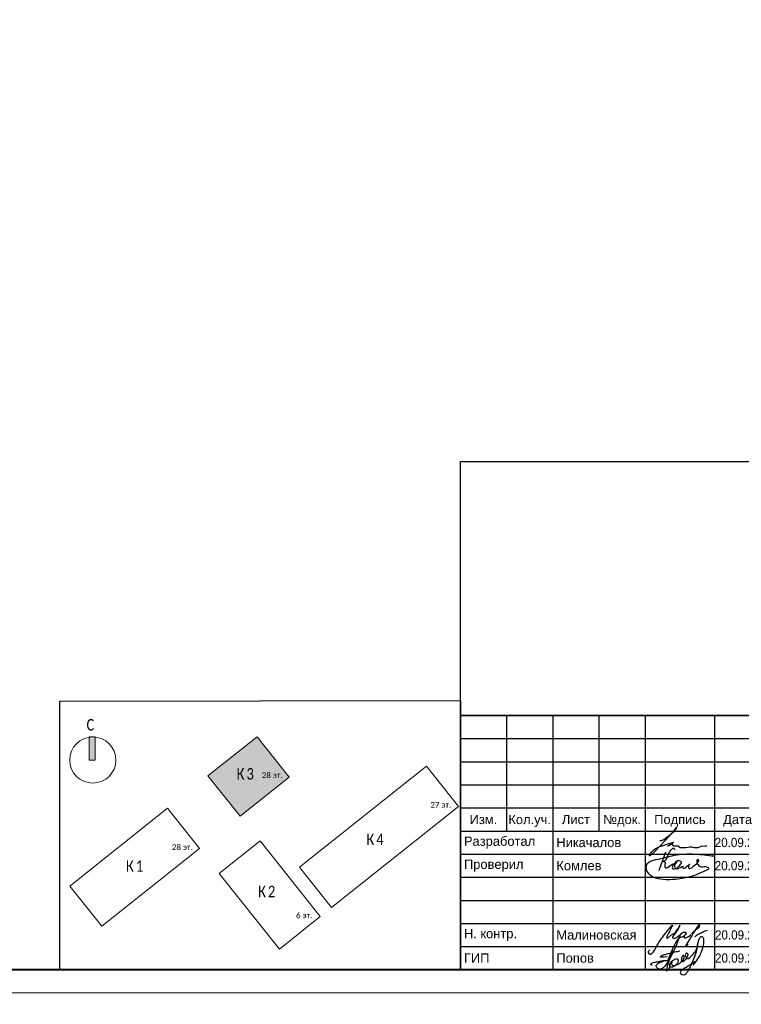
# Model space of a CAD drawing. Header units: millimetres. Extents: x -195178 to 1761886, y 140622 to 301105.
# Tile 43 of 131: x 330290 to 345903, y 224055 to 245362. Entities that reach past the tile are written whole.
import ezdxf
from ezdxf.enums import TextEntityAlignment as Align

# ---------------------------------------------------------------- set-up
doc = ezdxf.new("R2010")
doc.units = ezdxf.units.MM
doc.layers.get('Defpoints').update_dxf_attribs({"color": 252})
doc.layers.add('0_S_Grey_01', color=9, linetype='Continuous', lineweight=5, true_color=0x808080)
doc.layers.add('DB CP Подписи', color=7, linetype='Continuous', lineweight=25, true_color=0x0a45f5)
for name, color, linetype, lineweight in [('DB CP Оформление', 7, 'Continuous', 25), ('Рамка', 7, 'Continuous', 18), ('Типовые аннотации', 252, 'Continuous', 5)]:
    doc.layers.add(name, color=color, linetype=linetype, lineweight=lineweight)
doc.layers.add('формат', color=250, linetype='Continuous')
doc.styles.add('Arial', font='arial.ttf', dxfattribs={"width": 0.9, "height": 699.9999999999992})
doc.styles.add('Calibri Light_10', font='calibril.ttf', dxfattribs={"height": 1})
doc.styles.add('Calibri Light_9', font='isocpeur.ttf', dxfattribs={"width": 0.8, "height": 2})
doc.styles.add('CP.Text', font='arial.ttf')
doc.styles.add('CP.Text дата', font='arial.ttf', dxfattribs={"width": 0.9})

# ---------------------------------------------------------------- blocks, each defined once
blk = doc.blocks.new('*U29')
at = {"color": 0, "lineweight": 0}
blk.add_lwpolyline([(-594, 4.393872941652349e-15), (6.661338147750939e-14, 6.661338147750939e-14), (3.331937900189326e-14, 420.0000000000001), (-594.0000000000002, 420.0000000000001)], close=True, dxfattribs=at)
at = {"lineweight": 40}
blk.add_lwpolyline([(-574, 5.000000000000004), (-4.999999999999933, 5.000000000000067), (-4.999999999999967, 415.0000000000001), (-574.0000000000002, 415.0000000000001)], close=True, dxfattribs=at)
at = {"style": 'Arial', "width": 0.9, "flags": 8}
blk.add_attdef('FORMAT', (-36.87188609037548, 1.257088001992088), '', height=2.8, dxfattribs=at)
blk = doc.blocks.new('0_AS_SLK8_BUG_2000 - 0_AS_SLK8_BUG_2000-4765957-Надземная часть_ Корпус 3_ План 1 этажа на отм_-1_640')
at = {"layer": 'Типовые аннотации'}
blk.add_hatch(color=256, dxfattribs=at).paths.add_polyline_path([(-64.89341031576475, 34.73339586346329), (-65.89341031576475, 34.73339586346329), (-65.89341031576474, 38.73339586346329), (-64.89341031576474, 38.73339586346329)])
at = {"layer": 'Типовые аннотации', "true_color": 0xc0c0c0}
blk.add_hatch(color=9, dxfattribs=at).paths.add_polyline_path([(-31.32252260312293, 31.77071233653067), (-39.81073791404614, 25.012554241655), (-45.35429616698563, 31.97523776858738), (-36.8660808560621, 38.73339586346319)])
at = {"layer": '0_S_Grey_01'}
for p, q in [((-36.8660808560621, 38.73339586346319), (-45.35429616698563, 31.97523776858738)), ((-31.32252260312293, 31.77071233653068), (-36.8660808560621, 38.73339586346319)), ((-7.517170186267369, 33.65954697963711), (-29.50047435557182, 16.15685182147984)), ((-1.973611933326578, 26.69686345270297), (-7.517170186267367, 33.65954697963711)), ((-45.35429616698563, 31.97523776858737), (-39.81073791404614, 25.012554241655)), ((-39.81073791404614, 25.012554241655), (-31.32252260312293, 31.77071233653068)), ((-52.35609507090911, 26.40053658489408), (-69.29341031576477, 12.91536332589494)), ((-46.8125368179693, 19.4378530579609), (-52.35609507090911, 26.40053658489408)), ((-23.95691610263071, 9.194168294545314), (-1.973611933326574, 26.69686345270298)), ((-36.33025549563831, 20.72135777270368), (-43.4102876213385, 15.08436876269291)), ((-25.91272608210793, 7.636989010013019), (-36.33025549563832, 20.72135777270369)), ((-63.7498520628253, 5.952679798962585), (-46.8125368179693, 19.4378530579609)), ((-29.50047435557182, 16.15685182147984), (-23.95691610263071, 9.194168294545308)), ((-43.4102876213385, 15.08436876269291), (-32.99275820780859, 2.000000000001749)), ((-69.29341031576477, 12.91536332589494), (-63.7498520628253, 5.952679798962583)), ((-32.9927582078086, 2.000000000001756), (-25.91272608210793, 7.63698901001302))]:
    blk.add_line(p, q, dxfattribs=at)
at = {"layer": 'Типовые аннотации'}
for p, q in [((-64.89341031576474, 38.73339586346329), (-65.89341031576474, 38.73339586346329)), ((-65.89341031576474, 38.73339586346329), (-65.89341031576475, 34.73339586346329)), ((-64.89341031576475, 34.73339586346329), (-64.89341031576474, 38.73339586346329)), ((-36.8660808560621, 38.73339586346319), (-45.35429616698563, 31.97523776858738)), ((-31.32252260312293, 31.77071233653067), (-36.8660808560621, 38.73339586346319)), ((-65.89341031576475, 34.73339586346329), (-64.89341031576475, 34.73339586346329)), ((-45.35429616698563, 31.97523776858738), (-39.81073791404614, 25.012554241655)), ((-39.81073791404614, 25.012554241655), (-31.32252260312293, 31.77071233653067))]:
    blk.add_line(p, q, dxfattribs=at)
blk.add_circle((-65.29341031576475, 34.73339586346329), 3.999999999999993, dxfattribs=at)
at = {"layer": 'Типовые аннотации', "attachment_point": 1}
for s, insert, char_height, width, style in [('\\fCalibri Light|b0|i0|c204|p34|;C', (-66.37824129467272, 41.84007573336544), 2, 2.0843875, 'Calibri Light_9'), ('\\fCalibri Light|b0|i0|c204|p34|;К', (-40.39984909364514, 33.33828071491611), 2, 2.0843875, 'Calibri Light_9'), ('\\fCalibri Light|b0|i0|c204|p34|;3', (-38.68005742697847, 33.33828071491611), 2, 1.92405, 'Calibri Light_9'), ('28 ', (-36.04619677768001, 32.60764187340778), 1, 2.32489375, 'Calibri Light_10'), ('эт', (-34.12796761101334, 32.60764187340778), 1, 1.603375, 'Calibri Light_10'), ('\\fCalibri Light|b0|i0|c204|p34|;.', (-32.80505094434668, 32.60764187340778), 1, 0.4810124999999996, 'Calibri Light_10')]:
    blk.add_mtext(s, dxfattribs=dict(at, insert=insert, char_height=char_height, width=width, style=style))
at = {"layer": 'Типовые аннотации', "color": 8, "true_color": 0x808080, "attachment_point": 1}
for s, insert, char_height, width, style in [('\\fCalibri Light|b0|i0|c204|p34|;К', (-40.39984909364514, 33.33828071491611), 2, 2.0843875, 'Calibri Light_9'), ('\\fCalibri Light|b0|i0|c204|p34|;3', (-38.68005742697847, 33.33828071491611), 2, 1.92405, 'Calibri Light_9'), ('28 ', (-36.04619677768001, 32.60764187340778), 1, 2.32489375, 'Calibri Light_10'), ('эт', (-34.12796761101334, 32.60764187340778), 1, 1.603375, 'Calibri Light_10'), ('\\fCalibri Light|b0|i0|c204|p34|;.', (-32.80505094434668, 32.60764187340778), 1, 0.4810124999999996, 'Calibri Light_10'), ('27 ', (-6.864468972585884, 27.4772806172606), 1, 2.32489375, 'Calibri Light_10'), ('эт', (-4.946239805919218, 27.4772806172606), 1, 1.603375, 'Calibri Light_10'), ('\\fCalibri Light|b0|i0|c204|p34|;.', (-3.623323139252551, 27.4772806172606), 1, 0.4810124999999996, 'Calibri Light_10'), ('\\fCalibri Light|b0|i0|c204|p34|;К', (-17.92569001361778, 22.00657472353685), 2, 2.0843875, 'Calibri Light_9'), ('\\fCalibri Light|b0|i0|c204|p34|;4', (-16.20589834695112, 22.00657472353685), 2, 1.92405, 'Calibri Light_9'), ('28 ', (-51.60674181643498, 20.15287817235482), 1, 2.32489375, 'Calibri Light_10'), ('эт', (-49.68851264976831, 20.15287817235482), 1, 1.603375, 'Calibri Light_10'), ('\\fCalibri Light|b0|i0|c204|p34|;.', (-48.36559598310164, 20.15287817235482), 1, 0.4810124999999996, 'Calibri Light_10'), ('\\fCalibri Light|b0|i0|c204|p34|;К', (-59.55569245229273, 17.38921328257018), 2, 2.0843875, 'Calibri Light_9'), ('\\fCalibri Light|b0|i0|c204|p34|;1', (-57.83590078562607, 17.38921328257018), 2, 1.92405, 'Calibri Light_9'), ('\\fCalibri Light|b0|i0|c204|p34|;К', (-36.69054182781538, 12.9809562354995), 2, 2.0843875, 'Calibri Light_9'), ('\\fCalibri Light|b0|i0|c204|p34|;2', (-34.97075016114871, 12.9809562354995), 2, 1.92405, 'Calibri Light_9'), ('6 ', (-30.11289359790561, 8.335616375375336), 1, 1.36286875, 'Calibri Light_10'), ('эт', (-28.98841443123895, 8.335616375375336), 1, 1.603375, 'Calibri Light_10'), ('\\fCalibri Light|b0|i0|c204|p34|;.', (-27.66549776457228, 8.335616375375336), 1, 0.4810125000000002, 'Calibri Light_10')]:
    blk.add_mtext(s, dxfattribs=dict(at, insert=insert, char_height=char_height, width=width, style=style))
blk = doc.blocks.new('Попов')
at = {"layer": 'DB CP Подписи', "color": 160, "true_color": 0x0a45f5}
for points in [[(7.394956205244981, 7.032094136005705), (4.284556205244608, 0.8400941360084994), (3.982156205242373, 0.4944941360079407), (3.665356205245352, 0.2583778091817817), (3.190156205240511, 0.09837780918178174), (2.801356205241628, 0.2064941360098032), (2.509696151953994, 0.451294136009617), (2.383756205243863, 0.7680941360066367), (2.429696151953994, 0.9984941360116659), (2.62855620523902, 1.243294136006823), (3.319756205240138, 1.603294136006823), (3.895756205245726, 1.848094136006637), (4.370956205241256, 1.992094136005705), (4.918156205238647, 1.992094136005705)], [(7.394956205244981, 7.032094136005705), (6.962956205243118, 6.427294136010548), (4.918156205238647, 1.992094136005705)], [(8.094156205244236, 0.03369413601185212), (8.828556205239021, 0.5520941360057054), (9.980556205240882, 1.272094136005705), (10.85895620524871, 1.761694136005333), (10.41255620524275, 1.084894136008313), (11.57895620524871, 2.611294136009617), (12.16935620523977, 3.84969413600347), (12.471756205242, 4.713694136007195), (12.629696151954, 5.419294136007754), (12.689696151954, 6.2400941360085), (12.54375620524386, 6.945694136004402), (12.34215620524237, 7.075294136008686), (12.03975620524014, 7.075294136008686), (11.64969615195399, 6.6000941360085), (11.379696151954, 5.779294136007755), (11.21895620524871, 4.728094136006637), (10.72935620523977, 3.014494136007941), (9.418956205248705, 0.0336941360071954)], [(5.979696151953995, 4.069175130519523), (4.859696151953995, -0.1216221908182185), (5.311356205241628, 0.624094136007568), (5.311356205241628, 0.8688941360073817), (5.624396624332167, 1.697142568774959), (6.247356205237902, 2.150494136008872), (6.650556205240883, 2.323294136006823), (6.909756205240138, 2.323294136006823), (7.125756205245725, 2.150494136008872), (7.125756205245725, 1.747294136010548), (6.82335620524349, 1.243294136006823), (6.333756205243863, 0.7968941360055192), (5.714556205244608, 0.5088941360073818), (5.412156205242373, 0.5952941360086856), (5.49855620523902, 1.286494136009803), (5.817585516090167, 1.879286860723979), (5.714556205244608, 1.286494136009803), (5.829756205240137, 0.9552941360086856), (6.146556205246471, 0.8832941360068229), (6.794556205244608, 1.012894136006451), (7.528956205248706, 1.459294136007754), (8.119356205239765, 2.064094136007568), (8.407356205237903, 2.510494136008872), (8.407356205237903, 2.899294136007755), (8.320956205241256, 3.028894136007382), (8.090556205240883, 2.956894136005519), (7.816956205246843, 2.366494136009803), (7.816956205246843, 1.963294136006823), (7.989756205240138, 1.776094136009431), (8.364156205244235, 1.891294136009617), (8.82495620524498, 2.323294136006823), (9.055356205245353, 2.697694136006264), (9.271356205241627, 3.302494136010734), (9.012156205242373, 3.561694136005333), (8.882556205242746, 3.561694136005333), (8.709696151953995, 3.3600941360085), (8.709696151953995, 2.978377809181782), (9.039696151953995, 2.408377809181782), (10.349696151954, 3.378377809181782), (11.11969615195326, 4.410259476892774), (11.27818451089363, 5.133235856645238), (11.35539592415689, 5.654323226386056), (11.38831620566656, 5.819447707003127), (11.35539592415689, 5.654323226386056)], [(3.521356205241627, 2.971294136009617), (3.294445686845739, 2.859738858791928), (4.789696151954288, 2.859738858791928)], [(3.521356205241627, 2.971294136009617), (4.126156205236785, 3.244894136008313), (4.932556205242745, 3.475294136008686), (6.444556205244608, 3.835294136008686), (7.495756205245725, 4.080094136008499)], [(1.534156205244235, 0.8688941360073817), (1.303756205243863, 1.041694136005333), (1.217356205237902, 1.214494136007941), (1.447756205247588, 1.416094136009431), (2.038156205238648, 1.603294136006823), (2.815756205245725, 1.761694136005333), (3.506956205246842, 1.876894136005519), (4.357209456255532, 1.989153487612), (4.918156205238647, 1.992094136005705)]]:
    blk.add_spline(points, degree=3, dxfattribs=at)
at = {"layer": 'DB CP Подписи'}
blk.add_spline([(8.094156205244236, 0.03369413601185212), (7.791756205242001, -0.2544480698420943), (7.618956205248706, -0.4847058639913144), (7.618956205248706, -0.8015058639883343), (7.950156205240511, -1.060705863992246), (8.569356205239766, -1.060705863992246), (8.943756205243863, -0.7583058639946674), (9.116556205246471, -0.4991058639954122), (9.418956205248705, 0.0336941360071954)], degree=3, dxfattribs=at)
blk = doc.blocks.new('A$Cf51998ab')
at = {"layer": 'DB CP Подписи'}
for points in [[(2.024743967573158, 7.175397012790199), (0.02474396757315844, 3.175397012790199), (2.524743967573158, 0.1753970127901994), (9.524743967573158, 6.675397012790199), (17.02474396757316, 19.1753970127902), (23.52474396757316, 28.6753970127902), (29.02474396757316, 35.6753970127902), (35.52474396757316, 43.6753970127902), (36.52474396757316, 44.6753970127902), (30.02474396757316, 30.6753970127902), (28.52474396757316, 26.1753970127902), (28.52474396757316, 25.1753970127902), (31.52474396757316, 26.6753970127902), (36.02474396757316, 30.1753970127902), (43.52474396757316, 36.1753970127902), (45.52474396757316, 39.1753970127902), (47.52474396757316, 42.6753970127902), (47.52474396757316, 43.1753970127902), (48.02474396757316, 44.1753970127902), (40.52474396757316, 31.1753970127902), (37.52474396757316, 25.6753970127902), (40.52474396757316, 25.1753970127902), (47.02474396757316, 28.6753970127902), (47.52474396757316, 29.1753970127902)], [(66.52474396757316, 31.6753970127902), (75.02474396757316, 39.1753970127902), (79.02474396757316, 43.6753970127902), (79.52474396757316, 46.6753970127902), (75.02474396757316, 41.6753970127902), (69.02474396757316, 32.6753970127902), (61.02474396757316, 18.6753970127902), (57.02474396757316, 11.6753970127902), (61.52474396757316, 15.6753970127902)], [(57.52474396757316, 34.1753970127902), (54.52474396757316, 34.1753970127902), (50.02474396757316, 31.1753970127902), (49.52474396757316, 26.1753970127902), (54.02474396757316, 27.6753970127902), (56.02474396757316, 29.1753970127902), (58.02474396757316, 33.1753970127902), (57.52474396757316, 34.1753970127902)], [(59.02474396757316, 30.6753970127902), (55.49455854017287, 28.71229258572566), (55.52474396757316, 25.6753970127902), (57.52474396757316, 25.6753970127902), (62.02474396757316, 27.6753970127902), (65.02474396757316, 29.6753970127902), (65.52474396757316, 30.1753970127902)], [(71.80259313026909, 27.23596012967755), (75.18207571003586, 30.02247973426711), (81.43411698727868, 33.40007838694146), (87.77064376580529, 36.27103771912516), (91.06563812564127, 37.45319772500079)]]:
    blk.add_spline(points, degree=3, dxfattribs=at)
blk = doc.blocks.new('A$C5BE547C8')
at = {"layer": 'DB CP Подписи', "color": 160, "true_color": 0x0a45f5}
for points in [[(12.77064067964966, 273.4620631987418), (54.9465189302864, 284.4855278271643), (94.154754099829, 355.2698806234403), (190.2780455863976, 461.4464249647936), (197.8667517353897, 439.9583000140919)], [(553.6754189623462, 292.4671654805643), (541.1363445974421, 294.8536106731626), (543.5881781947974, 221.3447915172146), (618.3679039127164, 188.8783703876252), (688.8570107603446, 181.5274854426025), (702.341915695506, 169.2760206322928), (655.1448083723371, 128.8461685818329), (445.8771119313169, 43.72502877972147), (210.5232081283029, -1.356840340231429), (25.1820216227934, -2.336883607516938), (-119.9528827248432, 30.00445333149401), (-207.229957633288, 105.4676031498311), (-226.8427679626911, 202.491644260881), (-177.8107121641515, 263.2541753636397), (-54.24994114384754, 301.4757719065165), (189.9297362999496, 360.2782164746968), (498.8316938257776, 377.9189649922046), (787.0024744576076, 349.3846527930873)], [(-36.17550682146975, 134.4371501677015), (61.71678818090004, 412.4869762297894)], [(12.77064067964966, 273.4620631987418), (53.68175455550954, 259.2054039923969), (47.35787273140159, 207.3811667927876), (60.00563637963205, 173.2529950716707), (97.94904722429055, 183.3650324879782)], [(97.94904722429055, 183.3650324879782), (177.0679458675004, 224.8184770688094), (161.8986921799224, 163.5096667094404), (207.1457470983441, 161.4226177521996), (266.314922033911, 204.5548820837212), (296.9437179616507, 255.3396693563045), (253.785020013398, 280.3842265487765), (197.7158576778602, 243.8061435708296), (177.076149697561, 224.897245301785)], [(240.4512582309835, 278.160545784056), (216.6761126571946, 242.9138925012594), (193.0570860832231, 200.9501308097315), (214.3763311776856, 163.8837520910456), (260.4151262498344, 165.1061032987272), (324.2741268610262, 195.7046833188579), (317.2758679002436, 178.2197674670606), (323.3993369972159, 165.9803596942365), (371.5122399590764, 186.0879841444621), (421.3747226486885, 228.0517155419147), (401.2547955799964, 186.9622102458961), (414.3764636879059, 162.4833644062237), (464.2389463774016, 183.4652452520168), (539.4700353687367, 247.2851138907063), (556.5207641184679, 274.5734312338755), (553.6754189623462, 292.4671654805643)]]:
    blk.add_spline(points, degree=3, dxfattribs=at)
blk = doc.blocks.new('Никачалов')
blk.add_lwpolyline([(-307.2528087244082, -10.52482762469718), (-266.7209943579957, -10.52482762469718), (-217.2917009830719, 12.19796214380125), (-151.053767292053, 56.65713122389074), (-104.5903002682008, 97.1639252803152), (-42.3079472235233, 148.5397506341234), (-2.762450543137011, 181.1417946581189), (25.90605847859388, 213.7455219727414), (43.7010164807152, 235.4819012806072), (55.56432182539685, 255.2404097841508), (61.49597449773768, 269.0720390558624), (48.64291482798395, 267.0958515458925), (20.96416013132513, 227.5771512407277), (-26.48906123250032, 171.2625404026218), (-43.29770154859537, 147.551656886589), (-106.566372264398, 73.45304175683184), (-171.8145516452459, 1.330614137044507), (-320.1058683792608, -151.8054015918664), (-406.1148320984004, -241.7118334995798), (-487.1818974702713, -312.8461673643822), (-518.8162328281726, -343.4720238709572), (-528.703466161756, -345.4482113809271), (-526.7239574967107, -334.5808633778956), (-516.8401608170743, -316.7968590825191), (-494.0998678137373, -283.2067213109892), (-477.294664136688, -261.4703420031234), (-435.7730954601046, -217.0111729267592), (-400.1831794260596, -188.3598206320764), (-362.6171914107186, -168.6013121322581), (-318.1297963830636, -150.8173078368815), (-234.0969046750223, -118.213580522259), (-154.0195936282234, -90.55032198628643), (-5.728276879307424, -52.01971543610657), (-125.3510846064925, -134.0213973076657), (-130.2929829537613, -133.0333035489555), (-128.316910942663, -131.0571160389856), (-95.39726961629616, -111.8204287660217), (-59.85203000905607, -95.76348443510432), (-27.71938084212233, -87.49177623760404), (-25.77080201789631, -90.41229184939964), (-29.66795968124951, -102.5757764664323), (-30.15252690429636, -110.3610126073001), (-29.17995580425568, -115.7122051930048), (-24.3102270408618, -121.0650810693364), (-17.49535610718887, -123.4974413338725), (-8.24390245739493, -125.9314848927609), (2.468126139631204, -127.3909010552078), (14.15272583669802, -127.3909010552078), (101.7906602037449, -127.3909010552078), (105.0348549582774, -129.2711407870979), (104.8664592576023, -152.815378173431), (110.9218312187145, -158.3651994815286), (128.4246742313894, -163.9133375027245), (156.4780234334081, -166.202617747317), (264.0107071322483, -165.9518068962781), (307.6251938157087, -158.1497378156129), (346.3905716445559, -151.961947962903), (383.8122205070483, -151.961947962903), (403.5351374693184, -158.7119581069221), (436.9152894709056, -161.67118948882), (526.11689822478, -161.927050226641), (598.5373598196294, -138.5208429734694), (676.6111056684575, -125.8742528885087), (713.761259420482, -126.4129070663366)])
blk = doc.blocks.new('ауацуа')
at = {"layer": 'DB CP Оформление'}
for p, q in [((-901444.4389830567, -47611.55045884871), (-882944.4389830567, -47611.55045884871)), ((-901444.4389830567, -53111.55045884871), (-901444.4389830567, -47611.55045884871)), ((-900444.4389830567, -47611.55045884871), (-900444.4389830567, -50111.55045884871)), ((-899444.4389830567, -47611.55045884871), (-899444.4389830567, -53111.55045884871)), ((-898444.4389830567, -47611.55045884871), (-898444.4389830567, -50111.55045884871)), ((-897444.4389830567, -47611.55045884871), (-897444.4389830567, -53111.55045884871)), ((-895944.4389830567, -47611.55045884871), (-895944.4389830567, -53111.55045884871)), ((-901444.4389830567, -48111.55045884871), (-894944.4389830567, -48111.55045884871)), ((-901444.4389830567, -48611.55045884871), (-894944.4389830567, -48611.55045884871)), ((-901444.4389830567, -49111.55045884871), (-894944.4389830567, -49111.55045884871)), ((-901444.4389830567, -49611.55045884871), (-894944.4389830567, -49611.55045884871)), ((-901444.4389830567, -50111.55045884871), (-882944.4389830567, -50111.55045884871)), ((-901444.4389830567, -50611.55045884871), (-894944.4389830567, -50611.55045884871)), ((-901444.4389830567, -51111.55045884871), (-894944.4389830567, -51111.55045884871)), ((-901444.4389830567, -51611.55045884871), (-894944.4389830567, -51611.55045884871)), ((-901444.4389830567, -52111.55045884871), (-894944.4389830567, -52111.55045884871)), ((-901444.4389830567, -52611.55045884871), (-894944.4389830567, -52611.55045884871)), ((-901444.4389830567, -53111.55045884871), (-882944.4389830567, -53111.55045884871))]:
    blk.add_line(p, q, dxfattribs=at)
at = {"layer": 'DB CP Подписи'}
blk.add_blockref('Никачалов', (-896824.2117446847, -50303.85781468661), dxfattribs=at)
at = {"layer": 'DB CP Подписи', "color": 160, "true_color": 0x0a45f5, "xscale": 1.445624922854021, "yscale": 1.445624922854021, "zscale": 1.445624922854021}
blk.add_blockref('A$C5BE547C8', (-897091.0831624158, -51157.1531102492), dxfattribs=at)
at = {"layer": 'DB CP Подписи'}
for name, p, xscale, yscale, zscale in [('A$Cf51998ab', (-897379.3541802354, -52782.28930560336), 14.0625, 14.0625, 14.0625), ('Попов', (-897444.4389830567, -53111.55045884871), 100, 100, 100)]:
    blk.add_blockref(name, p, dxfattribs=dict(at, xscale=xscale, yscale=yscale, zscale=zscale))
at = {"layer": 'DB CP Оформление', "style": 'CP.Text'}
for s, p in [('Изм.', (-900944.4389830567, -49861.55045884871)), ('Кол.уч.', (-899944.4389830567, -49861.55045884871)), ('Лист', (-898944.4389830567, -49861.55045884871)), ('№док.', (-897944.4389830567, -49861.55045884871)), ('Подпись', (-896694.4389830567, -49861.55045884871)), ('Дата', (-895444.4389830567, -49861.55045884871))]:
    blk.add_text(s, height=200, dxfattribs=at).set_placement(p, align=Align.MIDDLE_CENTER)
at = {"layer": 'DB CP Оформление', "char_height": 200}
for s, insert, width, attachment_point, style in [(' Разработал', (-901444.4389830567, -50361.55045884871), 1999.999999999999, 4, 'CP.Text'), (' Никачалов', (-899444.4389830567, -50361.55045884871), 1999.999999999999, 4, 'CP.Text'), ('20.09.25', (-895450.4190462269, -50361.55045884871), 1000, 5, 'CP.Text дата'), (' Проверил', (-901444.4389830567, -50861.55045884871), 1999.999999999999, 4, 'CP.Text'), (' Комлев', (-899444.4389830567, -50861.55045884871), 1999.999999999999, 4, 'CP.Text'), ('20.09.25', (-895450.4190462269, -50861.55045884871), 1000, 5, 'CP.Text дата'), (' Н. контр.', (-901444.4389830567, -52361.55045884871), 1999.999999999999, 4, 'CP.Text'), (' Малиновская', (-899444.4389830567, -52361.55045884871), 1999.999999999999, 4, 'CP.Text'), ('20.09.25', (-895444.4389830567, -52361.55045884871), 1000, 5, 'CP.Text дата'), (' ГИП', (-901444.4389830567, -52861.55045884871), 1999.999999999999, 4, 'CP.Text'), (' Попов', (-899444.4389830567, -52861.55045884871), 1999.999999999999, 4, 'CP.Text'), ('20.09.25', (-895444.4389830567, -52861.55045884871), 1000, 5, 'CP.Text дата')]:
    blk.add_mtext(s, dxfattribs=dict(at, insert=insert, width=width, attachment_point=attachment_point, style=style))

msp = doc.modelspace()

# ---------------------------------------------------------------- linework, layer by layer
at = {"layer": 'Defpoints'}
for p, q in [((339824.0980217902, 230304.784170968), (339824.0980217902, 235804.784170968)), ((339824.0979509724, 235804.7842184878), (358324.0979509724, 235804.7842184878))]:
    msp.add_line(p, q, dxfattribs=at)
for points in [[(339824.0980926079, 235804.7841227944), (358324.0980926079, 235804.7841227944), (358324.0980926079, 230304.7841228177), (339824.0980926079, 230304.7841228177)], [(339824.0980926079, 230304.7841228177), (358324.0980926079, 230304.7841228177), (358324.0980926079, 224804.784122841), (339824.0980926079, 224804.784122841)]]:
    msp.add_lwpolyline(points, close=True, dxfattribs=at)
at = {"layer": 'Defpoints', "color": 3, "lineweight": 30}
msp.add_lwpolyline([(331161.0980926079, 230615.784122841), (339824.0980926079, 230626.784122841), (339824.0980926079, 224804.784122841), (331161.0980926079, 224793.784122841)], close=True, dxfattribs=at)
at = {"layer": 'Рамка'}
msp.add_line((339824.0980926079, 224804.784122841), (358324.0980926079, 224804.784122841), dxfattribs=at)
msp.add_lwpolyline([(301424.0980926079, 224804.784122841), (358324.0980926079, 224804.784122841), (358324.0980926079, 265804.784122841), (301424.0980926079, 265804.784122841)], close=True, dxfattribs=at)

# ---------------------------------------------------------------- block references
msp.add_blockref('ауацуа', (1241268.537075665, 277916.3345816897))
at = {"layer": 'Типовые аннотации', "xscale": 125, "yscale": 125, "zscale": 125}
msp.add_blockref('0_AS_SLK8_BUG_2000 - 0_AS_SLK8_BUG_2000-4765957-Надземная часть_ Корпус 3_ План 1 этажа на отм_-1_640', (340033.5780582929, 224999.3601261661), dxfattribs=at)
at = {"layer": 'формат', "xscale": 100, "yscale": 100, "zscale": 100}
for p in [(358824.0980926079, 224304.784122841), (358824.0980926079, 182304.784122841)]:
    msp.add_blockref('*U29', p, dxfattribs=at)

doc.saveas('drawing.dxf')
